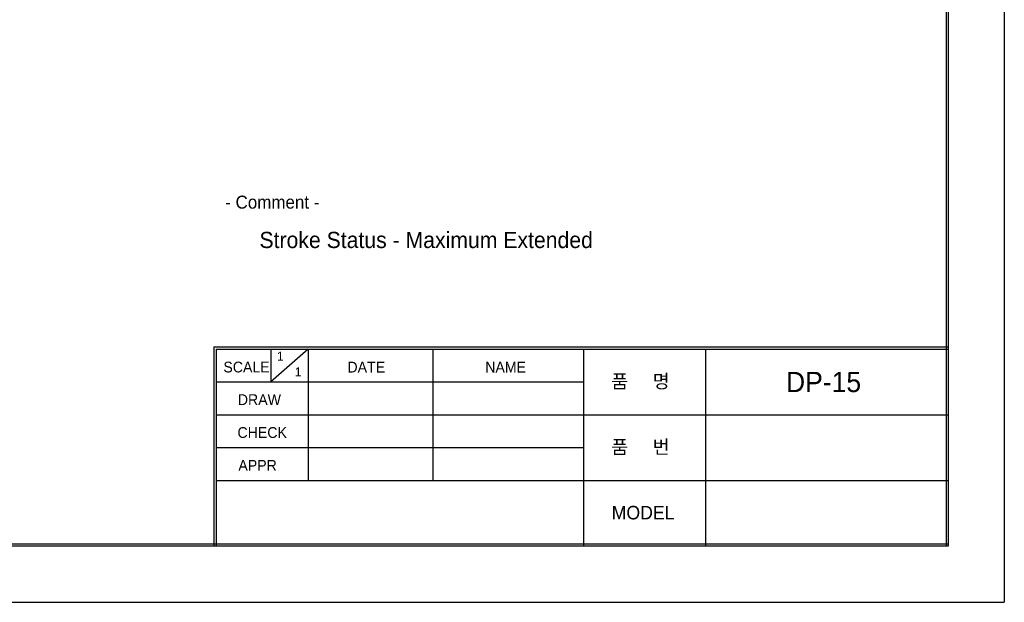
# Model space of a CAD drawing. Extents: x -12 to 408, y -12 to 285.
# Tile 2 of 7: x 198 to 408, y -12 to 112. Entities that reach past the tile are written whole.
import ezdxf

# ---------------------------------------------------------------- set-up
doc = ezdxf.new("R2010")
doc.units = 0
doc.header["$LTSCALE"] = 15
doc.header["$MEASUREMENT"] = 0
doc.layers.get('0').update_dxf_attribs({"linetype": 'CONTINUOUS'})
doc.layers.add('3', color=3, linetype='CONTINUOUS')
doc.layers.add('4', color=4, linetype='CONTINUOUS')
doc.styles.add('굴림', font='Gulim.ttf')

msp = doc.modelspace()

# ---------------------------------------------------------------- linework, layer by layer
for p, q in [((408, 285), (408, -12)), ((239.41, 42.5), (396, 42.5)), ((239.41, 42.5), (239.41, 0)), ((239.91, 42), (396, 42)), ((239.91, 42), (239.91, 0)), ((-12, -12), (408, -12))]:
    msp.add_line(p, q)
at = {"color": 7, "linetype": 'Continuous'}
for p, q in [((395.6, 273), (395.6, 0)), ((396, 273), (396, 0)), ((396, 0.4), (0, 0.4)), ((396, 0), (0, 0)), ((396, 0), (0, 0))]:
    msp.add_line(p, q, dxfattribs=at)
at = {"layer": '4'}
for p, q in [((259.55, 42), (251.55, 35)), ((251.55, 42), (251.55, 35)), ((259.55, 42), (259.55, 14)), ((286.13, 42), (286.13, 14)), ((318.28, 42), (318.28, 0)), ((344.28, 42), (344.28, 0)), ((239.91, 35), (318.28, 35)), ((239.91, 28), (396, 28)), ((239.91, 21), (318.28, 21)), ((239.91, 14), (396, 14))]:
    msp.add_line(p, q, dxfattribs=at)

# ---------------------------------------------------------------- texts
at = {"layer": '3', "style": '굴림'}
for s, height, p in [('- Comment -', 2.7648, (241.83, 71.97)), ('Stroke Status - Maximum Extended', 3.456, (249.14, 63.56)), ('1', 1.92, (252.88, 39.56)), ('SCALE', 2.304, (241.44, 37.03)), ('1', 1.92, (256.69, 36.19)), ('DATE', 2.304, (267.9, 37.01)), ('NAME', 2.304, (297.29, 37.01)), ('품     명', 2.88, (324.16, 33.7)), ('DP-15', 4.32, (361.44, 32.83)), ('DRAW', 2.304, (244.52, 30.07)), ('CHECK', 2.304, (244.45, 23.06)), ('품     번', 2.88, (324.16, 19.7)), ('APPR', 2.304, (244.64, 16.05)), ('MODEL', 2.88, (324.26, 5.69))]:
    msp.add_text(s, height=height, dxfattribs=at).set_placement(p)

doc.saveas('drawing.dxf')
